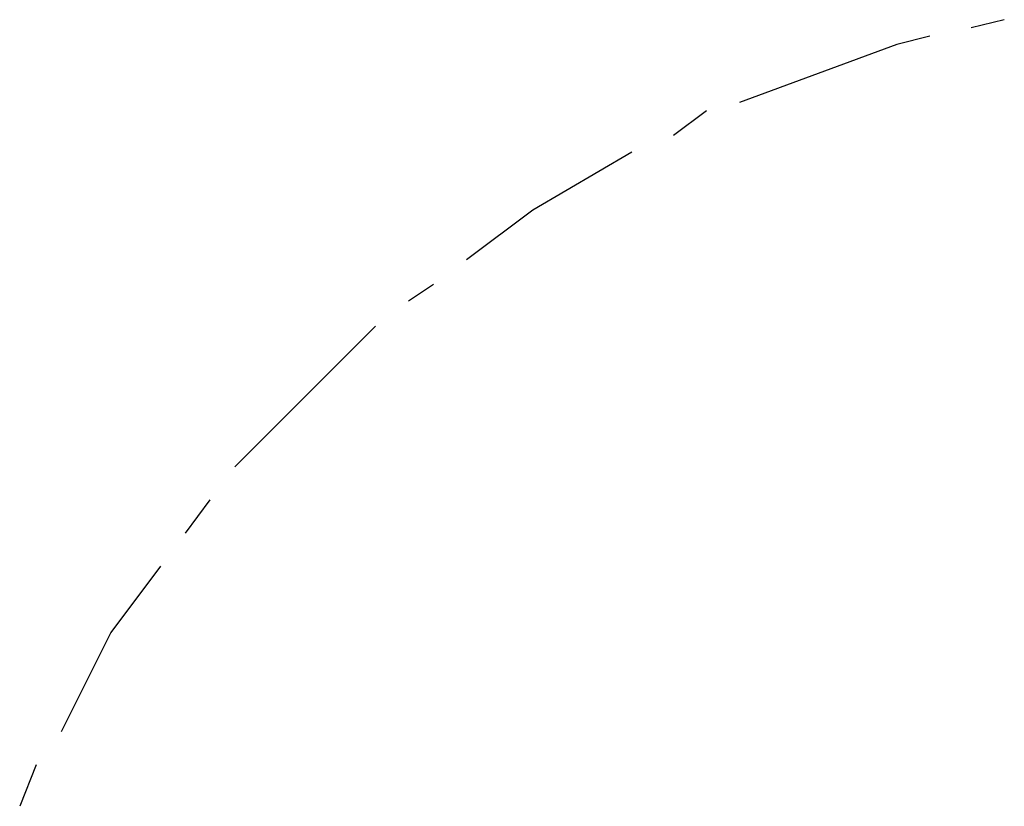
# Model space of a CAD drawing. Header units: millimetres. Extents: x 0 to 420, y 0 to 297.
# Tile 16 of 88: x 79.97 to 85.01, y 141.31 to 145.33. Entities that reach past the tile are written whole.
import ezdxf

# ---------------------------------------------------------------- set-up
doc = ezdxf.new("R2010")
doc.units = ezdxf.units.MM
doc.layers.add('LINE_000000', color=7, linetype='Continuous')

msp = doc.modelspace()

# ---------------------------------------------------------------- linework, layer by layer
at = {"layer": 'LINE_000000', "lineweight": 25}
for p, q in [((85.0053, 145.3303), (84.836, 145.288)), ((83.4813, 144.8647), (83.312, 144.7377)), ((82.0843, 143.9757), (81.9573, 143.891)), ((81.788, 143.764), (81.0684, 143.0443)), ((80.9413, 142.875), (80.8143, 142.7057)), ((80.0523, 141.5203), (79.9677, 141.3087))]:
    msp.add_line(p, q, dxfattribs=at)
for points in [[(84.6243, 145.2457), (84.455, 145.2033), (83.6507, 144.907)], [(83.1003, 144.653), (82.5923, 144.3567), (82.2537, 144.1027)], [(80.6873, 142.5363), (80.4333, 142.1977), (80.1793, 141.6897)]]:
    msp.add_lwpolyline(points, dxfattribs=at)

doc.saveas('drawing.dxf')
